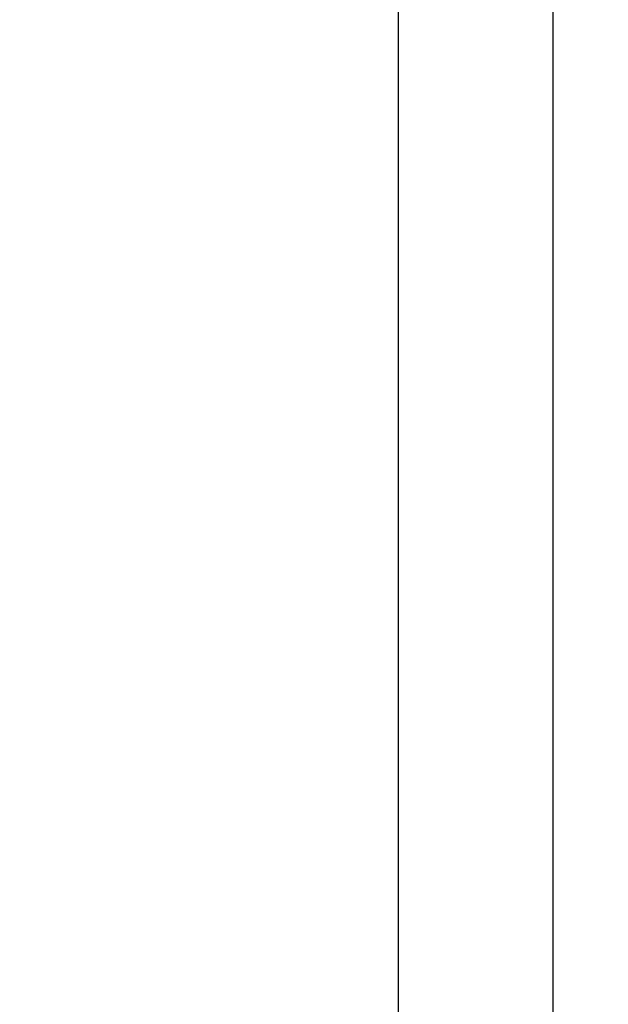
# Model space of a CAD drawing. Header units: metres. Extents: x 164 to 6782, y -994 to 2025.
# Tile 2 of 10: x 164 to 735, y 24 to 978. Entities that reach past the tile are written whole.
import ezdxf

# ---------------------------------------------------------------- set-up
doc = ezdxf.new("R2010")
doc.units = ezdxf.units.M
doc.header["$LTSCALE"] = 50
doc.header["$MEASUREMENT"] = 0
doc.layers.add('A_ściany proj', color=7, linetype='Continuous')
doc.layers.add('BZ_ram', color=2, linetype='Continuous')
pattern_1 = [(0, (0, 0), (0, 0.1), [0, -0.1])]
pattern_2 = [(45, (0, 0), (-0.05702462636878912, 0.05702462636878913), []), (45, (0.05702499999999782, 0), (-0.05702462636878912, 0.05702462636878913), [0.040323, -0.020161])]

msp = doc.modelspace()

# ---------------------------------------------------------------- hatches: boundary and pattern name
at = {"linetype": 'Continuous', "lineweight": 13}
h = msp.add_hatch(dxfattribs=at)
h.set_pattern_fill('GYPSUM', color=252, style=0, pattern_type=2)
h.set_pattern_definition(pattern_1)
h.paths.add_polyline_path([(164.3347108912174, 40.50106653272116), (164.3222108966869, 40.50106653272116), (164.3222108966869, 40.23067951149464), (164.3322108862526, 40.23067951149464), (164.3347108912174, 40.23067951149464)])
h = msp.add_hatch(dxfattribs=at)
h.set_pattern_fill('GYPSUM', color=252, style=0, pattern_type=2)
h.set_pattern_definition(pattern_1)
h.paths.add_polyline_path([(164.3222108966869, 38.46810318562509), (164.3347108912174, 38.46810318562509), (164.3347108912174, 38.76667950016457), (164.3322108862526, 38.76667950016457), (164.3222108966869, 38.76667950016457)])
h = msp.add_hatch(dxfattribs=at)
h.set_pattern_fill('GYPSUM', color=252, style=0, pattern_type=2)
h.set_pattern_definition(pattern_1)
h.paths.add_polyline_path([(164.3347108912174, 40.50106653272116), (164.3347108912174, 40.23067951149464), (164.3472108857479, 40.23067951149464), (164.3472108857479, 40.50106653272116)])
h = msp.add_hatch(dxfattribs=at)
h.set_pattern_fill('GYPSUM', color=252, style=0, pattern_type=2)
h.set_pattern_definition(pattern_1)
h.paths.add_polyline_path([(164.3347108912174, 38.46810318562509), (164.3472108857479, 38.46810318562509), (164.3472108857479, 38.76667950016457), (164.3347108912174, 38.76667950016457)])
h = msp.add_hatch(dxfattribs=at)
h.set_pattern_fill('GYPSUM', color=252, style=0, pattern_type=2)
h.set_pattern_definition(pattern_1)
h.paths.add_polyline_path([(164.4222108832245, 40.50106653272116), (164.4222108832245, 40.23067951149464), (164.4347109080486, 40.23067951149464), (164.4347109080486, 40.50106653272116)])
h = msp.add_hatch(dxfattribs=at)
h.set_pattern_fill('GYPSUM', color=252, style=0, pattern_type=2)
h.set_pattern_definition(pattern_1)
h.paths.add_polyline_path([(164.4222108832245, 38.46810318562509), (164.4347109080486, 38.46810318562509), (164.4347109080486, 38.76667950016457), (164.4222108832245, 38.76667950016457)])
h = msp.add_hatch(dxfattribs=at)
h.set_pattern_fill('GYPSUM', color=252, style=0, pattern_type=2)
h.set_pattern_definition(pattern_1)
h.paths.add_polyline_path([(164.4347109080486, 40.50106653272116), (164.4347109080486, 40.23067951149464), (164.4472109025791, 40.23067951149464), (164.4472109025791, 40.50106653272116)])
h = msp.add_hatch(dxfattribs=at)
h.set_pattern_fill('GYPSUM', color=252, style=0, pattern_type=2)
h.set_pattern_definition(pattern_1)
h.paths.add_polyline_path([(164.4347109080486, 38.46810318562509), (164.4472109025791, 38.46810318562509), (164.4472109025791, 38.76667950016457), (164.4347109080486, 38.76667950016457)])
h = msp.add_hatch(dxfattribs=at)
h.set_pattern_fill('GYPSUM', color=252, style=0, pattern_type=2)
h.set_pattern_definition(pattern_1)
h.paths.add_polyline_path([(178.5021889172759, 45.0324834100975), (175.3772108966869, 45.0324834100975), (175.3897108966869, 45.0199834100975), (178.5021889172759, 45.0199834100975)])
h = msp.add_hatch(dxfattribs=at)
h.set_pattern_fill('GYPSUM', color=252, style=0, pattern_type=2)
h.set_pattern_definition(pattern_1)
h.paths.add_polyline_path([(175.3772108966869, 45.0324834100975), (175.3772108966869, 44.4574834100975), (175.3897108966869, 44.4574834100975), (175.3897108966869, 45.01998341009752)])
h = msp.add_hatch(dxfattribs=at)
h.set_pattern_fill('GYPSUM', color=252, style=0, pattern_type=2)
h.set_pattern_definition(pattern_1)
h.paths.add_polyline_path([(175.3772108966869, 40.9574834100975), (175.3772108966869, 40.38248341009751), (175.3897108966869, 40.3949834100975), (175.3897108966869, 40.9574834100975)])
h = msp.add_hatch(dxfattribs=at)
h.set_pattern_fill('GYPSUM', color=252, style=0, pattern_type=2)
h.set_pattern_definition(pattern_1)
h.paths.add_polyline_path([(175.3897108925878, 40.39498340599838), (175.3772108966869, 40.38248341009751), (175.9022109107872, 40.38248341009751), (175.9022109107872, 40.39498340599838)])
h = msp.add_hatch(dxfattribs=at)
h.set_pattern_fill('GYPSUM', color=252, style=0, pattern_type=2)
h.set_pattern_definition(pattern_1)
h.paths.add_polyline_path([(178.5021889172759, 45.0199834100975), (175.3897108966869, 45.0199834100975), (175.4022108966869, 45.0074834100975), (178.5021889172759, 45.0074834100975)])
h = msp.add_hatch(dxfattribs=at)
h.set_pattern_fill('GYPSUM', color=252, style=0, pattern_type=2)
h.set_pattern_definition(pattern_1)
h.paths.add_polyline_path([(175.4897108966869, 44.9199834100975), (178.5021889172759, 44.9199834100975), (178.5021889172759, 44.9324834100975), (175.477210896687, 44.9324834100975)])
h = msp.add_hatch(dxfattribs=at)
h.set_pattern_fill('GYPSUM', color=252, style=0, pattern_type=2)
h.set_pattern_definition(pattern_1)
h.paths.add_polyline_path([(175.4897108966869, 44.4574834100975), (175.4897108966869, 44.9199834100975), (175.4772108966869, 44.93248341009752), (175.4772108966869, 44.4574834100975)])
h = msp.add_hatch(dxfattribs=at)
h.set_pattern_fill('GYPSUM', color=252, style=0, pattern_type=2)
h.set_pattern_definition(pattern_1)
h.paths.add_polyline_path([(175.4897108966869, 40.49498341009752), (175.4897108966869, 40.9574834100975), (175.4772108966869, 40.9574834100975), (175.4772108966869, 40.4824834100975)])
h = msp.add_hatch(dxfattribs=at)
h.set_pattern_fill('GYPSUM', color=252, style=0, pattern_type=2)
h.set_pattern_definition(pattern_1)
h.paths.add_polyline_path([(175.4772108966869, 40.48248341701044), (175.902210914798, 40.48248341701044), (175.902210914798, 40.49498341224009), (175.4897108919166, 40.49498341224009)])
h = msp.add_hatch(dxfattribs=at)
h.set_pattern_fill('GYPSUM', color=252, style=0, pattern_type=2)
h.set_pattern_definition(pattern_1)
h.paths.add_polyline_path([(175.5022108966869, 44.9074834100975), (178.5021889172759, 44.9074834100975), (178.5021889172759, 44.9199834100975), (175.4897108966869, 44.9199834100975)])
h = msp.add_hatch(dxfattribs=at)
h.set_pattern_fill('GYPSUM', color=252, style=0, pattern_type=2)
h.set_pattern_definition(pattern_1)
h.paths.add_polyline_path([(177.0822108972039, 40.48248341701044), (178.5021889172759, 40.48248341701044), (178.5021889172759, 40.49498341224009), (177.0822108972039, 40.49498341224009)])
h = msp.add_hatch(dxfattribs=at)
h.set_pattern_fill('GYPSUM', color=252, style=0, pattern_type=2)
h.set_pattern_definition(pattern_1)
h.paths.add_polyline_path([(178.5021889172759, 40.39498340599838), (177.08221090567, 40.39498340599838), (177.08221090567, 40.38248341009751), (178.5021889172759, 40.38248341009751)])
h = msp.add_hatch(dxfattribs=at)
h.set_pattern_fill('GYPSUM', color=252, style=0, pattern_type=2)
h.set_pattern_definition(pattern_1)
h.paths.add_polyline_path([(177.5607021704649, 47.0296924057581), (177.5607021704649, 46.59539664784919), (177.5732021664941, 46.59539664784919), (177.5732021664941, 47.0296924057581)])
h = msp.add_hatch(dxfattribs=at)
h.set_pattern_fill('GYPSUM', color=252, style=0, pattern_type=2)
h.set_pattern_definition(pattern_1)
h.paths.add_polyline_path([(177.5607021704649, 45.0324834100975), (177.5732021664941, 45.0324834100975), (177.5732021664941, 45.13139666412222), (177.5607021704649, 45.13139666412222)])
h = msp.add_hatch(dxfattribs=at)
h.set_pattern_fill('GYPSUM', color=252, style=0, pattern_type=2)
h.set_pattern_definition(pattern_1)
h.paths.add_polyline_path([(177.5857021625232, 47.0296924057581), (177.5732021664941, 47.0296924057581), (177.5732021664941, 46.59539664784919), (177.5857021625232, 46.59539664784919)])
h = msp.add_hatch(dxfattribs=at)
h.set_pattern_fill('GYPSUM', color=252, style=0, pattern_type=2)
h.set_pattern_definition(pattern_1)
h.paths.add_polyline_path([(177.5732021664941, 45.0324834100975), (177.5857021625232, 45.0324834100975), (177.5857021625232, 45.13139666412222), (177.5732021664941, 45.13139666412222)])
h = msp.add_hatch(dxfattribs=at)
h.set_pattern_fill('GYPSUM', color=252, style=0, pattern_type=2)
h.set_pattern_definition(pattern_1)
h.paths.add_polyline_path([(177.6607021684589, 47.0296924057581), (177.6607021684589, 46.59539664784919), (177.6732021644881, 46.59539664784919), (177.6732021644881, 47.0296924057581)])
h = msp.add_hatch(dxfattribs=at)
h.set_pattern_fill('GYPSUM', color=252, style=0, pattern_type=2)
h.set_pattern_definition(pattern_1)
h.paths.add_polyline_path([(177.6607021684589, 45.0324834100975), (177.6732021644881, 45.0324834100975), (177.6732021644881, 45.13139666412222), (177.6607021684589, 45.13139666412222)])
h = msp.add_hatch(dxfattribs=at)
h.set_pattern_fill('GYPSUM', color=252, style=0, pattern_type=2)
h.set_pattern_definition(pattern_1)
h.paths.add_polyline_path([(177.6732021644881, 47.0296924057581), (177.6732021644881, 46.59539664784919), (177.6757021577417, 46.59539664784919), (177.6857021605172, 46.59539664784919), (177.6857021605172, 47.0296924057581)])
h = msp.add_hatch(dxfattribs=at)
h.set_pattern_fill('GYPSUM', color=252, style=0, pattern_type=2)
h.set_pattern_definition(pattern_1)
h.paths.add_polyline_path([(177.6732021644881, 45.0324834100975), (177.6857021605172, 45.0324834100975), (177.6857021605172, 45.13139666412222), (177.6757021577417, 45.13139666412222), (177.6732021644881, 45.13139666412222)])
h = msp.add_hatch(dxfattribs=at)
h.set_pattern_fill('GYPSUM', color=252, style=0, pattern_type=2)
h.set_pattern_definition(pattern_1)
h.paths.add_polyline_path([(181.264710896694, 40.38248341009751), (181.264710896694, 40.2306795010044), (181.2772108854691, 40.2306795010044), (181.2772108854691, 40.38248341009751)])
h = msp.add_hatch(dxfattribs=at)
h.set_pattern_fill('GYPSUM', color=252, style=0, pattern_type=2)
h.set_pattern_definition(pattern_1)
h.paths.add_polyline_path([(181.264710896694, 38.39923803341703), (181.2772108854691, 38.39923803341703), (181.2772108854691, 38.76667950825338), (181.264710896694, 38.76667950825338)])
h = msp.add_hatch(dxfattribs=at)
h.set_pattern_fill('GYPSUM', color=252, style=0, pattern_type=2)
h.set_pattern_definition(pattern_1)
h.paths.add_polyline_path([(181.2772108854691, 40.38248341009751), (181.2772108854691, 40.2306795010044), (181.2897109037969, 40.2306795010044), (181.2897109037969, 40.38248341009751)])
h = msp.add_hatch(dxfattribs=at)
h.set_pattern_fill('GYPSUM', color=252, style=0, pattern_type=2)
h.set_pattern_definition(pattern_1)
h.paths.add_polyline_path([(181.2772108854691, 38.39923803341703), (181.2897109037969, 38.39923803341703), (181.2897109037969, 38.76667950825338), (181.2772108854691, 38.76667950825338)])
h = msp.add_hatch(dxfattribs=at)
h.set_pattern_fill('GYPSUM', color=252, style=0, pattern_type=2)
h.set_pattern_definition(pattern_1)
h.paths.add_polyline_path([(181.3647108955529, 40.38248341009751), (181.3647108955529, 40.2306795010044), (181.377210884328, 40.2306795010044), (181.377210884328, 40.38248341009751)])
h = msp.add_hatch(dxfattribs=at)
h.set_pattern_fill('GYPSUM', color=252, style=0, pattern_type=2)
h.set_pattern_definition(pattern_1)
h.paths.add_polyline_path([(181.3647108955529, 38.39923803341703), (181.377210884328, 38.39923803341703), (181.377210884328, 38.76667950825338), (181.3647108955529, 38.76667950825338)])
h = msp.add_hatch(dxfattribs=at)
h.set_pattern_fill('GYPSUM', color=252, style=0, pattern_type=2)
h.set_pattern_definition(pattern_1)
h.paths.add_polyline_path([(181.3897109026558, 40.38248341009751), (181.377210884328, 40.38248341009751), (181.377210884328, 40.2306795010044), (181.3797108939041, 40.2306795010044), (181.3897109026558, 40.2306795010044)])
h = msp.add_hatch(dxfattribs=at)
h.set_pattern_fill('GYPSUM', color=252, style=0, pattern_type=2)
h.set_pattern_definition(pattern_1)
h.paths.add_polyline_path([(181.377210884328, 38.39923803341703), (181.3897109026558, 38.39923803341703), (181.3897109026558, 38.76667950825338), (181.3797108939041, 38.76667950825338), (181.377210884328, 38.76667950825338)])
at = {"layer": 'A_ściany proj', "linetype": 'Continuous', "lineweight": 13}
h = msp.add_hatch(dxfattribs=at)
h.set_pattern_fill('FP_65', color=1, style=0, pattern_type=2)
h.set_pattern_definition(pattern_2)
h.paths.add_polyline_path([(181.6101333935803, 44.56248341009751), (181.6351333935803, 44.55248341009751), (181.6351333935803, 44.56248341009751)])
h = msp.add_hatch(dxfattribs=at)
h.set_pattern_fill('FP_65', color=1, style=0, pattern_type=2)
h.set_pattern_definition(pattern_2)
h.paths.add_polyline_path([(181.6351333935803, 40.66248341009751), (181.6351333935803, 40.65248341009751), (181.6601333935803, 40.6424834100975), (181.6601333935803, 40.66248341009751)])
h = msp.add_hatch(dxfattribs=at)
h.set_pattern_fill('FP_65', color=1, style=0, pattern_type=2)
h.set_pattern_definition(pattern_2)
h.paths.add_polyline_path([(181.6601333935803, 40.6424834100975), (181.6351333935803, 40.65248341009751), (181.6351333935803, 40.6424834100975)])

# ---------------------------------------------------------------- linework, layer by layer
at = {"layer": 'BZ_ram', "color": 1}
msp.add_lwpolyline([(531.5133000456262, -993.9593064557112), (531.5133000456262, 1976.040693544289), (6781.513300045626, 1976.040693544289), (6781.513300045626, -993.9593064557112)], close=True, dxfattribs=at)
at = {"layer": 'BZ_ram'}
msp.add_lwpolyline([(681.5133000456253, -968.9593064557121), (681.5133000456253, 1951.040693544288), (6756.513300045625, 1951.040693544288), (6756.513300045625, -968.9593064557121)], close=True, dxfattribs=at)

doc.saveas('drawing.dxf')
